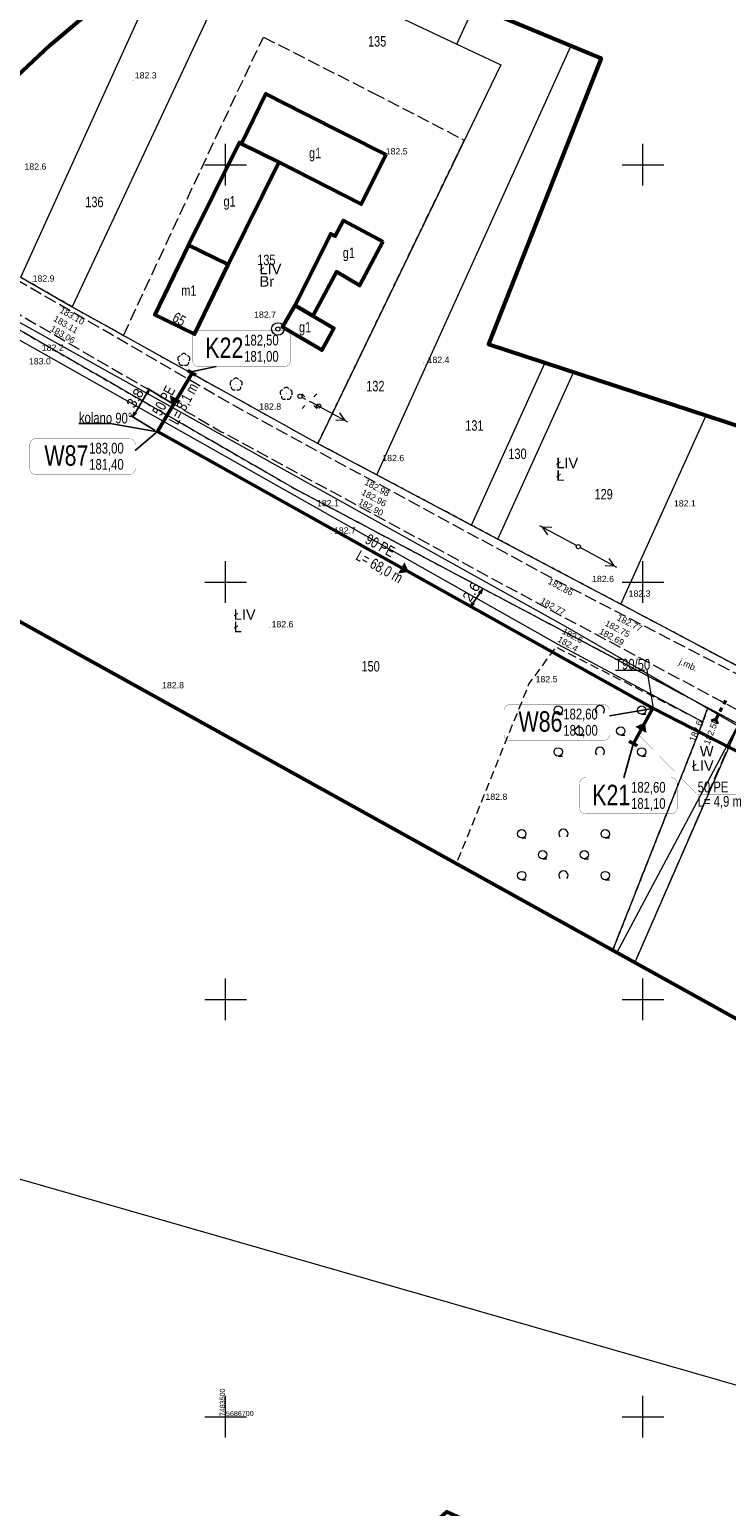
# Model space of a CAD drawing. Header units: metres. Extents: x 7482748 to 7484637, y 5684406 to 5687014.
# Tile 158 of 180: x 7483476 to 7483560, y 5686689 to 5686866. Entities that reach past the tile are written whole.
import ezdxf
from ezdxf.enums import TextEntityAlignment as Align
from ezdxf.lldxf.tags import DXFTag

# ---------------------------------------------------------------- set-up
doc = ezdxf.new("R2010")
doc.units = ezdxf.units.M
doc.header["$MEASUREMENT"] = 0
for name, pattern in [('1', [1.5, 1, -0.5]), ('KTJZ01_500', [2, 1.5, -0.5]), ('l217_500', [2, 1.5, -0.5]), ('l218_500', [1, 0.5, -0.5]), ('PTTL_500', [1.5, 1, -0.5])]:
    doc.linetypes.add(name, pattern=pattern)
for name, color, linetype, lineweight in [('.domiar', 250, 'Continuous', 9), ('.ks tłoczny', 104, 'Continuous', 50), ('_Dzialki', 7, 'Continuous', 0), ('_Dzialki_opis', 7, 'Continuous', 0), ('_Kontury', 7, 'Continuous', 0), ('_Kontury_opis', 7, 'Continuous', 0), ('_Podzial_sekcyjny_krzyze', 7, '1', 13), ('_Uzytki', 7, 'Continuous', 0), ('_Uzytki_opis', 7, 'Continuous', 0), ('_Zakres2', 7, 'Continuous', 0), ('BUIB05_01', 7, 'Continuous', 40), ('EGB_Adres', 7, 'Continuous', 0), ('EGB_Budynek', 7, 'Continuous', 0), ('EGB_Budynek_opis', 7, 'Continuous', 0), ('GES__SUSM01_01P', 7, 'Continuous', 13), ('GES__SUSM04_01P', 7, 'Continuous', 13), ('GES__SUSM05_01L', 7, 'Continuous', 13), ('GES__SUUS13_P', 7, 'Continuous', 13), ('PTTL04_P', 7, 'Continuous', 13), ('RTPW01_P', 7, 'Continuous', 0), ('RTPW02_P', 7, 'Continuous', 0), ('SUPE_L_3', 1, 'Continuous', 13)]:
    doc.layers.add(name, color=color, linetype=linetype, lineweight=lineweight)
doc.layers.add('_ramki_nieplotowane', color=7, linetype='Continuous', lineweight=0, plot=False)
doc.layers.add('IS_kanalizacja_sanitarna', color=7, linetype='SOLID', true_color=0x000000)
doc.layers.add('IS_Opisy_działek_Net', color=7, linetype='SOLID', true_color=0x000000)
doc.layers.add('IS_Węzeł_sieci_kanalizacyjnej_-_opisy', color=7, linetype='Continuous')
for name, color, linetype, lineweight, transparency in [('KTJZ01_O', 7, 'KTJZ01_500', 13, 0.5), ('KTJZ01_T', 7, 'Continuous', 13, 0.25), ('PTRW02_O', 7, 'Continuous', 13, 0.5), ('PTTL04_O', 7, 'PTTL_500', 13, 0.5), ('RTPW01_G', 7, 'Continuous', 13, 0.25), ('RTPW02_G', 7, 'Continuous', 13, 0.25)]:
    doc.layers.add(name, color=color, linetype=linetype, lineweight=lineweight, transparency=transparency)
doc.layers.add('OBOP02_01', color=7, linetype='Continuous', lineweight=13, true_color=0x008000)
doc.styles.get("Standard").update_dxf_attribs({"font": 'simplex.shx', "width": 0.75})
doc.styles.add('STYL_ARIAL', font='simplex.shx', dxfattribs={"width": 0.75, "oblique": 0.1})
doc.styles.add('Style-Arial', font='arial.ttf')
tags = doc.linetypes.add('SOLID', pattern=[10, 10, 0]).pattern_tags.tags
tags[6:7] = [DXFTag(74, 4), DXFTag(75, 0), DXFTag(340, '0'), DXFTag(46, 0.0), DXFTag(50, 0.0), DXFTag(44, 0.0), DXFTag(45, 0.0)]
tags[4:5] = [DXFTag(74, 4), DXFTag(75, 0), DXFTag(340, '0'), DXFTag(46, 0.0), DXFTag(50, 0.0), DXFTag(44, 0.0), DXFTag(45, 0.0)]
doc.dimstyles.get("Standard").update_dxf_attribs({"dimtxt": 0.18, "dimasz": 0.18, "dimexe": 0.18, "dimexo": 0.0625, "dimgap": 0.09, "dimtad": 0, "dimtih": 1, "dimtoh": 1, "dimdec": 4, "dimzin": 0, "dimdsep": 46, "dimtxsty": 'Standard', "dimcen": 0.09, "dimadec": 0, "dimazin": 0, "dimtfac": 1, "dimtdec": 4, "dimtofl": 0, "dimtmove": 0, "dimatfit": 3, "dimfxl": 0, "dimtolj": 1, "dimtzin": 0, "dimarcsym": 0})

# ---------------------------------------------------------------- blocks, each defined once
blk = doc.blocks.new('SUSM04_01')
at = {"layer": 'GES__SUSM04_01P', "linetype": 'Continuous', "lineweight": 13}
blk.add_circle((0, 0), 0.25, dxfattribs=at)
blk = doc.blocks.new('SUUS13')
at = {"layer": 'GES__SUUS13_P', "linetype": 'Continuous', "lineweight": 13}
for radius in [0.75, 0.25]:
    blk.add_circle((0, 0), radius, dxfattribs=at)
blk = doc.blocks.new('OBOP02_01')
at = {"layer": 'OBOP02_01', "linetype": 'Continuous', "lineweight": 13}
h = blk.add_hatch(color=256, dxfattribs=at)
edge = h.paths.add_edge_path()
edge.add_arc((0, 0), 0.05, 0, 360)
for centre, start, end in [((-0.38, 0.12), 102, 222), ((0, 0.4), 30, 150), ((0.38, 0.12), 318, 78), ((-0.24, -0.32), 174, 294), ((0.24, -0.32), 246, 6)]:
    blk.add_arc(centre, 0.35, start, end, dxfattribs=at)
blk = doc.blocks.new('RTPW01_1')
at = {"layer": 'RTPW02_P', "linetype": 'Continuous', "lineweight": 0}
h = blk.add_hatch(color=256, dxfattribs=at)
edge = h.paths.add_edge_path()
edge.add_arc((0, 0), 0.045, 0, 360)
blk = doc.blocks.new('RTPW01')
at = {"layer": 'RTPW01_P', "linetype": 'Continuous', "lineweight": 0}
h = blk.add_hatch(color=256, dxfattribs=at)
edge = h.paths.add_edge_path()
edge.add_arc((0, 0), 0.045, 0, 360)
blk = doc.blocks.new('RTPW01_3')
at = {"layer": 'RTPW02_P', "linetype": 'Continuous', "lineweight": 0}
h = blk.add_hatch(color=256, dxfattribs=at)
edge = h.paths.add_edge_path()
edge.add_arc((0, 0), 0.045, 0, 360)
blk = doc.blocks.new('RTPW01_2')
at = {"layer": 'RTPW01_P', "linetype": 'Continuous', "lineweight": 0}
h = blk.add_hatch(color=256, dxfattribs=at)
edge = h.paths.add_edge_path()
edge.add_arc((0, 0), 0.045, 0, 360)
blk = doc.blocks.new('PTTL04_1')
at = {"layer": 'PTTL04_P', "linetype": 'Continuous', "lineweight": 13}
for p, q in [((-5, 2), (-4.5, 2)), ((5, 2), (5.5, 2)), ((-2.5, -0.5), (-2, -0.5)), ((2.5, -0.5), (3, -0.5)), ((-5, -3), (-4.5, -3)), ((5, -3), (5.5, -3))]:
    blk.add_line(p, q, dxfattribs=at)
for centre in [(-5, 2.5), (5, 2.5), (-2.5, 0), (2.5, 0), (-5, -2.5), (5, -2.5)]:
    blk.add_circle(centre, 0.5, dxfattribs=at)
for centre in [(0, 2.5), (0, -2.5)]:
    blk.add_arc(centre, 0.55, 320.48, 219.52, dxfattribs=at)
blk = doc.blocks.new('SUSM01_01_1')
at = {"layer": 'GES__SUSM01_01P', "linetype": 'Continuous', "lineweight": 0}
for p, q in [((-0.53, 0.53), (-0.89, 0.88)), ((0.53, 0.53), (0.88, 0.89)), ((-0.53, -0.53), (-0.88, -0.89)), ((0.53, -0.53), (0.89, -0.88))]:
    blk.add_line(p, q, dxfattribs=at)
blk = doc.blocks.new('TerminatorOpen_0.5')
at = {"color": 0, "linetype": 'ByBlock', "lineweight": -2}
for q in [(-1, 0.25), (-1, 0), (-1, -0.25)]:
    blk.add_line((0, 0), q, dxfattribs=at)
blk = doc.blocks.new('*D820')
at = {"layer": '.domiar', "color": 0, "linetype": 'Continuous', "lineweight": -2, "transparency": 16777216}
for p, q in [((7483529.67, 5686797.51), (7483530.44, 5686798.69)), ((7483531, 5686799.05), (7483531.02, 5686799.04)), ((7483529.57, 5686796.85), (7483529.59, 5686796.84))]:
    blk.add_line(p, q, dxfattribs=at)
at = {"layer": 'Defpoints', "color": 0, "linetype": 'Continuous', "transparency": 16777216}
for p in [(7483530.75, 5686799.21), (7483530.77, 5686799.2), (7483529.32, 5686797.02)]:
    blk.add_point(p, dxfattribs=at)
at = {"layer": '.domiar', "color": 0, "linetype": 'Continuous', "lineweight": -2, "transparency": 16777216, "xscale": 0.61, "yscale": 0.61, "zscale": 0.61}
for p, rotation in [((7483530.77, 5686799.2), 56.87021546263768), ((7483529.34, 5686797), 236.8702154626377)]:
    blk.add_blockref('TerminatorOpen_0.5', p, dxfattribs=dict(at, rotation=rotation))
at = {"layer": '.domiar', "color": 0, "linetype": 'Continuous', "transparency": 16777216, "insert": (7483529.44, 5686798.83), "char_height": 1.2, "attachment_point": 5, "rotation": 56.8702, "style": 'Style-Arial'}
blk.add_mtext('\\A1;2.6', dxfattribs=at)
blk = doc.blocks.new('*D821')
at = {"layer": '.domiar', "color": 0, "linetype": 'Continuous', "lineweight": -2, "transparency": 16777216}
for p, q in [((7483493.53, 5686821.42), (7483490.58, 5686823.22)), ((7483489.18, 5686820.33), (7483490.52, 5686822.54)), ((7483491.56, 5686818.18), (7483488.61, 5686819.97))]:
    blk.add_line(p, q, dxfattribs=at)
at = {"layer": 'Defpoints', "color": 0, "linetype": 'Continuous', "transparency": 16777216}
for p in [(7483490.84, 5686823.06), (7483493.79, 5686821.27), (7483491.81, 5686818.02)]:
    blk.add_point(p, dxfattribs=at)
at = {"layer": '.domiar', "color": 0, "linetype": 'Continuous', "lineweight": -2, "transparency": 16777216, "xscale": 0.61, "yscale": 0.61, "zscale": 0.61}
for p, rotation in [((7483490.84, 5686823.06), 58.70603047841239), ((7483488.86, 5686819.81), 238.7060304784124)]:
    blk.add_blockref('TerminatorOpen_0.5', p, dxfattribs=dict(at, rotation=rotation))
at = {"layer": '.domiar', "color": 0, "linetype": 'Continuous', "transparency": 16777216, "insert": (7483489.15, 5686822.04), "char_height": 1.2, "attachment_point": 5, "rotation": 58.706, "style": 'Style-Arial'}
blk.add_mtext('\\A1;3.8', dxfattribs=at)

msp = doc.modelspace()

# ---------------------------------------------------------------- hatches: boundary and pattern name
at = {"layer": 'IS_kanalizacja_sanitarna', "linetype": 'Continuous', "ltscale": 0.01}
for points in [[(7483493.5119, 5686821.15895), (7483494.64838, 5686821.67944), (7483493.33044, 5686822.39571)], [(7483521.93451, 5686801.21648), (7483521.4275, 5686802.35904), (7483520.69569, 5686801.04967)], [(7483550.24163, 5686783.16965), (7483549.10335, 5686782.6531), (7483550.4188, 5686781.93227)]]:
    msp.add_hatch(color=256, dxfattribs=at).paths.add_polyline_path(points)

# ---------------------------------------------------------------- linework, layer by layer
at = {"layer": '.domiar', "linetype": 'Continuous'}
for points in [[(7483546.70321, 5686789.46523), (7483550.20553, 5686789.46523)], [(7483550.46141, 5686789.44883), (7483551.24907, 5686784.88639)]]:
    msp.add_lwpolyline(points, dxfattribs=at)
at = {"layer": '.ks tłoczny', "color": 111, "linetype": 'Continuous', "true_color": 0x70ffb8}
msp.add_lwpolyline([(7483491.82072, 5686818.04813), (7483495.98014, 5686825.04203)], dxfattribs=at)
at = {"layer": '.ks tłoczny', "linetype": 'Continuous'}
for points in [[(7483495.47586, 5686825.33602), (7483496.44174, 5686824.77496)], [(7483600.43, 5686763.21), (7483596.68602, 5686761.56718), (7483551.17538, 5686784.87461), (7483491.82072, 5686818.04813)], [(7483551.17538, 5686784.87461), (7483548.82732, 5686780.5896)], [(7483548.34874, 5686780.92678), (7483549.31462, 5686780.36572)]]:
    msp.add_lwpolyline(points, dxfattribs=at)
at = {"layer": '_Dzialki', "color": 96, "linetype": 'Continuous', "true_color": 0x008000, "flags": 128}
for points in [[(7483475.46, 5686836.53), (7483494.13, 5686877.73)], [(7483502, 5686876.61), (7483481.62, 5686832.97)], [(7483507.47, 5686874.02), (7483527.71, 5686864.46)], [(7483527.71, 5686864.46), (7483529.81, 5686869.09)], [(7483518.1, 5686812.86), (7483541.4, 5686864.28)], [(7483527.71, 5686864.46), (7483532.96, 5686861.99)], [(7483532.96, 5686861.99), (7483511.04, 5686816.61)], [(7483508.29, 5686811.18), (7483448.99, 5686845.35)], [(7483475.46, 5686836.53), (7483481.62, 5686832.97)], [(7483481.62, 5686832.97), (7483511.04, 5686816.61)], [(7483529.46, 5686806.84), (7483538.25, 5686826.24)], [(7483532.63, 5686805.15), (7483541.67, 5686825.1)], [(7483547.35, 5686797.36), (7483557.52, 5686819.81)], [(7483511.04, 5686816.61), (7483518.1, 5686812.86)], [(7483518.1, 5686812.86), (7483529.46, 5686806.84)], [(7483561.46, 5686782.99), (7483508.29, 5686811.18)], [(7483529.46, 5686806.84), (7483532.63, 5686805.15)], [(7483532.63, 5686805.15), (7483547.35, 5686797.36)], [(7483581.78, 5686779.12), (7483547.35, 5686797.36)], [(7483546.89, 5686755.59), (7483561.46, 5686782.99)]]:
    msp.add_lwpolyline(points, dxfattribs=at)
at = {"layer": '_Kontury', "color": 96, "linetype": 'l217_500', "true_color": 0x008000, "flags": 128}
for points in [[(7483498.87, 5686853.36), (7483504.53, 5686865.31)], [(7483504.53, 5686865.31), (7483517.65, 5686858.62)], [(7483517.65, 5686858.62), (7483528.59, 5686852.95)], [(7483487.75, 5686829.56), (7483498.87, 5686853.36)], [(7483528.59, 5686852.95), (7483511.04, 5686816.61)], [(7483508.29, 5686811.18), (7483448.99, 5686845.35)], [(7483475.46, 5686836.53), (7483481.62, 5686832.97)], [(7483481.62, 5686832.97), (7483487.75, 5686829.56)], [(7483487.75, 5686829.56), (7483511.04, 5686816.61)], [(7483511.04, 5686816.61), (7483518.1, 5686812.86)], [(7483518.1, 5686812.86), (7483529.46, 5686806.84)], [(7483557.76, 5686784.95), (7483508.29, 5686811.18)], [(7483529.46, 5686806.84), (7483532.63, 5686805.15)], [(7483532.63, 5686805.15), (7483547.35, 5686797.36)], [(7483547.35, 5686797.36), (7483561.16, 5686790.04)], [(7483557.2, 5686783.25), (7483557.76, 5686784.95)], [(7483561.46, 5686782.99), (7483557.76, 5686784.95)], [(7483546.38, 5686755.87), (7483557.2, 5686783.25)], [(7483549.03, 5686754.4), (7483561.46, 5686782.99)]]:
    msp.add_lwpolyline(points, dxfattribs=at)
at = {"layer": '_Podzial_sekcyjny_krzyze', "linetype": 'Continuous'}
for p, q in [((7483500, 5686847.5), (7483500, 5686852.5)), ((7483550, 5686847.5), (7483550, 5686852.5)), ((7483497.5, 5686850), (7483502.5, 5686850)), ((7483547.5, 5686850), (7483552.5, 5686850)), ((7483500, 5686797.5), (7483500, 5686802.5)), ((7483550, 5686797.5), (7483550, 5686802.5)), ((7483497.5, 5686800), (7483502.5, 5686800)), ((7483547.5, 5686800), (7483552.5, 5686800)), ((7483500, 5686747.5), (7483500, 5686752.5)), ((7483550, 5686747.5), (7483550, 5686752.5)), ((7483497.5, 5686750), (7483502.5, 5686750)), ((7483547.5, 5686750), (7483552.5, 5686750)), ((7483500, 5686697.5), (7483500, 5686702.5)), ((7483550, 5686697.5), (7483550, 5686702.5)), ((7483497.5, 5686700), (7483502.5, 5686700)), ((7483547.5, 5686700), (7483552.5, 5686700))]:
    msp.add_line(p, q, dxfattribs=at)
at = {"layer": '_ramki_nieplotowane', "color": 3, "linetype": 'Continuous', "lineweight": 0, "flags": 128}
msp.add_lwpolyline([(7483284.2, 5686345.82), (7483569.66, 5686263.79), (7483685.79, 5686667.94), (7483400.34, 5686749.97), (7483284.2, 5686345.82)], close=True, dxfattribs=at)
at = {"layer": '_Uzytki', "color": 96, "linetype": 'l218_500', "true_color": 0x008000, "flags": 128}
for points in [[(7483511.04, 5686816.61), (7483528.59, 5686852.95)], [(7483448.99, 5686845.35), (7483508.29, 5686811.18)], [(7483481.62, 5686832.97), (7483475.46, 5686836.53)], [(7483487.75, 5686829.56), (7483481.62, 5686832.97)], [(7483487.75, 5686829.56), (7483511.04, 5686816.61)], [(7483518.1, 5686812.86), (7483511.04, 5686816.61)], [(7483529.46, 5686806.84), (7483518.1, 5686812.86)], [(7483508.29, 5686811.18), (7483557.76, 5686784.95)], [(7483532.63, 5686805.15), (7483529.46, 5686806.84)], [(7483547.35, 5686797.36), (7483532.63, 5686805.15)], [(7483561.16, 5686790.04), (7483547.35, 5686797.36)], [(7483557.76, 5686784.95), (7483557.2, 5686783.25)], [(7483557.76, 5686784.95), (7483561.46, 5686782.99)], [(7483557.2, 5686783.25), (7483546.38, 5686755.87)]]:
    msp.add_lwpolyline(points, dxfattribs=at)
at = {"layer": '_Zakres2', "color": 250, "linetype": 'Continuous', "lineweight": 53, "flags": 128}
for points in [[(7483513.92, 5686875.68), (7483544.98, 5686862.79), (7483531.49, 5686828.5), (7483575.57, 5686814.08), (7483591.24, 5686850.79), (7483644.59, 5686834.07), (7483637.94, 5686794.82), (7483635.25, 5686775.52), (7483636.39, 5686774.59), (7483773.73, 5686699.26)], [(7483471.6, 5686531.78), (7483500.7, 5686585.49), (7483510.28, 5686603.07), (7483530.77, 5686641.06), (7483495.73, 5686660.69), (7483526.49, 5686688.62), (7483550.03, 5686677.97), (7483563.51, 5686682.46), (7483584.09, 5686734.97), (7483460.11, 5686803.68), (7483453.05, 5686809.1), (7483448.45, 5686815.31), (7483445.58, 5686822.49), (7483444.65, 5686830.17), (7483445.71, 5686837.82), (7483448.69, 5686844.96), (7483453.39, 5686851.09), (7483459.51, 5686855.82), (7483466.63, 5686858.83), (7483474.28, 5686859.92), (7483478.96, 5686864.35), (7483486.58, 5686870.79)]]:
    msp.add_lwpolyline(points, dxfattribs=at)
at = {"layer": 'BUIB05_01', "linetype": 'Continuous', "lineweight": 40}
for p, q in [((7483559.46, 5686784.93), (7483559.23, 5686784.48)), ((7483559.93, 5686785.81), (7483559.69, 5686785.37)), ((7483558.75, 5686783.57), (7483558.18, 5686783.39)), ((7483558.75, 5686783.57), (7483558.93, 5686783)), ((7483559, 5686784.04), (7483558.77, 5686783.6))]:
    msp.add_line(p, q, dxfattribs=at)
at = {"layer": 'EGB_Budynek', "color": 7, "linetype": 'Continuous', "lineweight": 53, "flags": 128}
for points in [[(7483519.19, 5686851.24), (7483516.24, 5686845.27), (7483506.39, 5686850.31), (7483501.91, 5686852.53), (7483504.81, 5686858.49), (7483509.36, 5686856.19), (7483519.19, 5686851.24)], [(7483501.91, 5686852.53), (7483506.39, 5686850.31), (7483500.31, 5686838.06), (7483495.54, 5686840.36), (7483501.64, 5686852.66), (7483501.91, 5686852.53)], [(7483518.85, 5686840.82), (7483516.04, 5686835.55), (7483513.29, 5686837.19), (7483510.43, 5686831.91), (7483508.34, 5686833.14), (7483512.59, 5686841.72), (7483513.12, 5686841.44), (7483514.13, 5686843.34), (7483518.85, 5686840.82)], [(7483500.31, 5686838.06), (7483496.28, 5686829.7), (7483491.52, 5686832.03), (7483495.54, 5686840.36), (7483500.31, 5686838.06)], [(7483510.43, 5686831.91), (7483512.97, 5686830.42), (7483511.51, 5686827.79), (7483506.82, 5686830.55), (7483508.34, 5686833.14), (7483510.43, 5686831.91)]]:
    msp.add_lwpolyline(points, dxfattribs=at)
at = {"layer": 'GES__SUSM05_01L', "linetype": 'Continuous', "lineweight": 13}
for p, q in [((7483509.13, 5686822.15), (7483509.58, 5686821.92)), ((7483510.02, 5686821.69), (7483510.46, 5686821.46)), ((7483510.91, 5686821.23), (7483511.15, 5686821.1))]:
    msp.add_line(p, q, dxfattribs=at)
for centre in [(7483508.91, 5686822.26), (7483511.15, 5686821.1)]:
    msp.add_circle(centre, 0.25, dxfattribs=at)
at = {"layer": 'IS_kanalizacja_sanitarna', "linetype": 'Continuous', "ltscale": 0.01, "const_width": 0.02}
for points in [[(7483495.48486, 5686824.5798), (7483495.30913, 5686824.6753)], [(7483493.5119, 5686821.15895), (7483494.64838, 5686821.67944), (7483493.33044, 5686822.39571), (7483493.5119, 5686821.15895)], [(7483493.57481, 5686821.0653), (7483493.39909, 5686821.1608)], [(7483521.93451, 5686801.21648), (7483521.4275, 5686802.35904), (7483520.69569, 5686801.04967), (7483521.93451, 5686801.21648)], [(7483550.24163, 5686783.16965), (7483549.10335, 5686782.6531), (7483550.4188, 5686781.93227), (7483550.24163, 5686783.16965)]]:
    msp.add_lwpolyline(points, dxfattribs=at)
at = {"layer": 'IS_Opisy_działek_Net', "linetype": 'Continuous', "ltscale": 0.01}
msp.add_lwpolyline([(7483491.81256, 5686818.01962), (7483486.14054, 5686819.0066), (7483482.41209, 5686819.0066)], dxfattribs=at)
at = {"layer": 'IS_Opisy_działek_Net', "linetype": 'Continuous', "ltscale": 0.01, "const_width": 0.02}
msp.add_lwpolyline([(7483549.4534, 5686781.7312), (7483556.5642, 5686774.5124), (7483564.2542, 5686774.5124)], dxfattribs=at)
at = {"layer": 'IS_Węzeł_sieci_kanalizacyjnej_-_opisy', "color": 18, "linetype": 'SOLID', "ltscale": 0.01, "true_color": 0x000000, "const_width": 0.03}
for points in [[(7483496.77258, 5686825.82126), (7483507.02258, 5686825.82126, 0.414214), (7483507.74258, 5686826.54126), (7483507.74258, 5686829.42126, 0.414214), (7483507.02258, 5686830.14126), (7483496.77258, 5686830.14126, 0.414214), (7483496.05258, 5686829.42126), (7483496.05258, 5686826.54126, 0.414214), (7483496.77258, 5686825.82126)], [(7483477.26112, 5686812.87777), (7483488.45112, 5686812.87777, 0.414214), (7483489.17112, 5686813.59777), (7483489.17112, 5686816.47777, 0.414214), (7483488.45112, 5686817.19777), (7483477.26112, 5686817.19777, 0.414214), (7483476.54112, 5686816.47777), (7483476.54112, 5686813.59777, 0.414214), (7483477.26112, 5686812.87777)], [(7483534.07228, 5686781.01417), (7483545.26228, 5686781.01417, 0.414214), (7483545.98228, 5686781.73417), (7483545.98228, 5686784.61417, 0.414214), (7483545.26228, 5686785.33417), (7483534.07228, 5686785.33417, 0.414214), (7483533.35228, 5686784.61417), (7483533.35228, 5686781.73417, 0.414214), (7483534.07228, 5686781.01417)], [(7483543.13652, 5686772.24267), (7483553.38652, 5686772.24267, 0.414214), (7483554.10652, 5686772.96267), (7483554.10652, 5686775.84267, 0.414214), (7483553.38652, 5686776.56267), (7483543.13652, 5686776.56267, 0.414214), (7483542.41652, 5686775.84267), (7483542.41652, 5686772.96267, 0.414214), (7483543.13652, 5686772.24267)]]:
    msp.add_lwpolyline(points, format="xyb", dxfattribs=at)
at = {"layer": 'IS_Węzeł_sieci_kanalizacyjnej_-_opisy', "color": 18, "linetype": 'SOLID', "ltscale": 0.01, "true_color": 0x000000}
for points in [[(7483498.86913, 5686825.82126), (7483495.68058, 5686825.14936)], [(7483489.17112, 5686815.78008), (7483491.82072, 5686818.04717)], [(7483545.98228, 5686783.97714), (7483551.17538, 5686784.87367)], [(7483547.69596, 5686776.56267), (7483548.82732, 5686780.58867)]]:
    msp.add_lwpolyline(points, dxfattribs=at)
at = {"layer": 'KTJZ01_O', "linetype": 'KTJZ01_500', "lineweight": 13, "flags": 128}
for points in [[(7483616.87, 5686763.18), (7483614.7, 5686761.55), (7483612.63, 5686761.63), (7483610.57, 5686762.36), (7483573.63, 5686782.59), (7483538.95, 5686800.54), (7483501.48, 5686820.87), (7483468.03, 5686840.23), (7483452.08, 5686849.38)], [(7483449.97, 5686846.62), (7483466.13, 5686837.36), (7483499.48, 5686818.02), (7483537.47, 5686797.44), (7483571.56, 5686779.21), (7483602.03, 5686763.01), (7483608.65, 5686758.95), (7483611.45, 5686756.76), (7483613.29, 5686753.85)]]:
    msp.add_lwpolyline(points, dxfattribs=at)
at = {"layer": 'PTRW02_O', "linetype": 'Continuous', "lineweight": 13, "flags": 128}
for points in [[(7483549.04, 5686754.4), (7483561.43, 5686782.72), (7483540.73, 5686794.66), (7483473.28, 5686832.24), (7483449.41, 5686845.9)], [(7483448.37, 5686844.19), (7483472.24, 5686830.69), (7483539.82, 5686792.55), (7483557.19, 5686783.25), (7483546.37, 5686755.87)]]:
    msp.add_lwpolyline(points, dxfattribs=at)
at = {"layer": 'PTTL04_O', "linetype": 'PTTL_500', "lineweight": 13, "flags": 128}
msp.add_lwpolyline([(7483546.37, 5686755.87), (7483557.19, 5686783.25), (7483539.55, 5686792.22), (7483536.35, 5686787.83), (7483530.73, 5686773.91), (7483527.64, 5686766.26)], dxfattribs=at)
at = {"layer": 'SUPE_L_3', "linetype": 'Continuous'}
for p, q in [((7483514.65, 5686819.18), (7483510.25, 5686821.56)), ((7483514.34, 5686819.35), (7483513.7, 5686820.27)), ((7483514.34, 5686819.35), (7483513.22, 5686819.39)), ((7483542.05, 5686804.37), (7483537.65, 5686806.75)), ((7483538.6, 5686805.66), (7483537.96, 5686806.58)), ((7483539.08, 5686806.54), (7483537.96, 5686806.58)), ((7483546.89, 5686801.75), (7483542.49, 5686804.13)), ((7483546.58, 5686801.92), (7483545.46, 5686801.95)), ((7483546.58, 5686801.92), (7483545.94, 5686802.83))]:
    msp.add_line(p, q, dxfattribs=at)

# ---------------------------------------------------------------- block references
at = {"layer": 'GES__SUSM01_01P', "linetype": 'Continuous', "lineweight": 0}
msp.add_blockref('SUSM01_01_1', (7483510.03, 5686821.68), dxfattribs=at)
at = {"layer": 'GES__SUSM04_01P', "linetype": 'Continuous', "lineweight": 13}
msp.add_blockref('SUSM04_01', (7483542.27, 5686804.25), dxfattribs=at)
at = {"layer": 'GES__SUUS13_P', "linetype": 'Continuous', "lineweight": 13}
msp.add_blockref('SUUS13', (7483506.26, 5686830.32), dxfattribs=at)
at = {"layer": 'OBOP02_01', "linetype": 'Continuous', "lineweight": 13}
for p in [(7483494.99, 5686826.64), (7483501.25, 5686823.69), (7483507.26, 5686822.57)]:
    msp.add_blockref('OBOP02_01', p, dxfattribs=at)
at = {"layer": 'PTTL04_P', "linetype": 'Continuous', "lineweight": 13}
for p in [(7483544.85, 5686782.16), (7483540.48, 5686767.34)]:
    msp.add_blockref('PTTL04_1', p, dxfattribs=at)
at = {"layer": 'RTPW01_P', "linetype": 'Continuous', "lineweight": 0}
for name, p in [('RTPW01_2', (7483488.91, 5686860.08)), ('RTPW01', (7483519.18, 5686851.24)), ('RTPW01', (7483476.87, 5686836.01)), ('RTPW01_2', (7483503.14, 5686831.67)), ('RTPW01_2', (7483478.07, 5686828.4)), ('RTPW01_2', (7483523.69, 5686826.26)), ('RTPW01', (7483504.03, 5686820.66)), ('RTPW01_2', (7483518.37, 5686814.41)), ('RTPW01_2', (7483553.36, 5686809.06)), ('RTPW01_2', (7483512.45, 5686808.79)), ('RTPW01_2', (7483512.69, 5686805.82)), ('RTPW01', (7483543.91, 5686800)), ('RTPW01_2', (7483548.07, 5686798.19)), ('RTPW01_2', (7483505.22, 5686794.58)), ('RTPW01', (7483540.73, 5686794.66)), ('RTPW01', (7483539.82, 5686792.55)), ('RTPW01_2', (7483536.35, 5686787.83)), ('RTPW01', (7483492.38, 5686787.27)), ('RTPW01', (7483557.19, 5686783.25)), ('RTPW01_2', (7483530.73, 5686773.91))]:
    msp.add_blockref(name, p, dxfattribs=at)
at = {"layer": 'RTPW02_P', "linetype": 'Continuous', "lineweight": 0}
for name, p in [('RTPW01_3', (7483480.25, 5686833.03)), ('RTPW01_3', (7483479.47, 5686831.58)), ('RTPW01_3', (7483478.89, 5686830.02)), ('RTPW01_3', (7483516.92, 5686812.43)), ('RTPW01_3', (7483516.24, 5686810.72)), ('RTPW01_3', (7483515.9, 5686809.19)), ('RTPW01_1', (7483538.95, 5686800.54)), ('RTPW01_1', (7483537.47, 5686797.44)), ('RTPW01_3', (7483545.4, 5686795.17)), ('RTPW01_3', (7483547.23, 5686796.08)), ('RTPW01_3', (7483544.69, 5686793.71)), ('RTPW01_1', (7483558.75, 5686783.57))]:
    msp.add_blockref(name, p, dxfattribs=at)

# ---------------------------------------------------------------- texts
at = {"layer": '_Dzialki_opis', "color": 96, "true_color": 0x008000, "char_height": 1.25, "attachment_point": 7, "line_spacing_factor": 0.6, "style": 'STYL_ARIAL'}
for s, insert in [('\\fArial|b0|i0|c238238|p39;135', (7483517.06, 5686864.15)), ('\\fArial|b0|i0|c238238|p39;136', (7483483.18, 5686844.9)), ('\\fArial|b0|i0|c238238|p39;135', (7483503.78, 5686837.96)), ('\\fArial|b0|i0|c238238|p39;132', (7483516.85, 5686822.84)), ('\\fArial|b0|i0|c238238|p39;131', (7483528.71, 5686818.12)), ('\\fArial|b0|i0|c238238|p39;130', (7483533.88, 5686814.73)), ('\\fArial|b0|i0|c238238|p39;129', (7483544.2, 5686809.89)), ('\\fArial|b0|i0|c238238|p39;150', (7483516.28, 5686789.27))]:
    msp.add_mtext(s, dxfattribs=dict(at, insert=insert))
at = {"layer": '_Kontury_opis', "color": 96, "linetype": 'Continuous', "lineweight": 13, "true_color": 0x008000, "style": 'Style-Arial'}
for p in [(7483504.06, 5686836.89), (7483539.62, 5686813.64), (7483500.97, 5686795.49), (7483555.86, 5686777.39)]:
    msp.add_text('ŁIV', height=1.25, dxfattribs=at).set_placement(p)
at = {"layer": '_Podzial_sekcyjny_krzyze', "color": 7, "linetype": 'Continuous', "lineweight": 30, "style": 'Style-Arial'}
msp.add_text('7483500', height=0.61, rotation=90, dxfattribs=at).set_placement((7483499.91, 5686700.06))
msp.add_text('5686700', height=0.61, dxfattribs=at).set_placement((7483500.04, 5686700.08))
at = {"layer": '_Uzytki_opis', "color": 96, "linetype": 'Continuous', "lineweight": 13, "true_color": 0x008000, "style": 'Style-Arial'}
for s, p in [('Br', (7483504.06, 5686835.4)), ('Ł', (7483539.62, 5686812.14)), ('Ł', (7483500.97, 5686794)), ('W', (7483556.82, 5686779.12))]:
    msp.add_text(s, height=1.25, dxfattribs=at).set_placement(p)
at = {"layer": 'EGB_Adres', "insert": (7483494.12, 5686830.95), "char_height": 1.25, "attachment_point": 8, "rotation": 330.6109885, "line_spacing_factor": 0.6, "style": 'STYL_ARIAL'}
msp.add_mtext('\\fArial|b0|i0|c238238|p39;65', dxfattribs=at)
at = {"layer": 'EGB_Budynek_opis', "color": 7, "char_height": 1.25, "attachment_point": 7, "line_spacing_factor": 0.6, "style": 'STYL_ARIAL'}
for s, insert in [('\\fArial|b0|i0|c238238|p39;g1', (7483509.99, 5686850.41)), ('\\fArial|b0|i0|c238238|p39;g1', (7483499.74, 5686844.62)), ('\\fArial|b0|i0|c238238|p39;g1', (7483514.03, 5686838.45)), ('\\fArial|b0|i0|c238238|p39;m1', (7483494.68, 5686834.31)), ('\\fArial|b0|i0|c238238|p39;g1', (7483508.79, 5686829.55))]:
    msp.add_mtext(s, dxfattribs=dict(at, insert=insert))
at = {"layer": 'IS_Opisy_działek_Net', "linetype": 'Continuous', "ltscale": 0.01, "char_height": 1.2888}
for s, insert, attachment_point, rotation in [('\\fArial|b0|i0;', (7483495.60211, 5686825.93102), 7, 61.5), ('\\fArial|b0|i0;', (7483495.60211, 5686825.93102), 7, 61.5), ('\\fArial|b0|i0;', (7483496.74772, 5686826.04864), 1, 61.5), ('\\fArial|b0|i0;', (7483496.74772, 5686826.04864), 1, 61.5), ('\\fArial|b0|i0;L= 8,1 m', (7483493.10909, 5686819.35351), 1, 61.5), ('{\\fArial|b0|i0|c238|p34;50 PE}', (7483492.27386, 5686819.807), 7, 61.5), ('{\\fArial|b0|i0|c238|p34;kolano 90%%D}', (7483482.42571, 5686820.34749), 1, 359.4046962), ('{\\fArial|b0|i0|c238|p34;90 PE}', (7483516.58133, 5686804.71497), 7, 330.8), ('\\fArial|b0|i0;L= 68,0 m', (7483516.11767, 5686803.88534), 1, 330.8), ('\\fArial|b0|i0;', (7483522.66554, 5686801.31448), 7, 330.8), ('\\fArial|b0|i0;', (7483522.66554, 5686801.31448), 7, 330.8), ('\\fArial|b0|i0;', (7483523.63346, 5686799.68474), 1, 330.8), ('\\fArial|b0|i0;', (7483523.63346, 5686799.68474), 1, 330.8), ('{\\fArial|b0|i0|c238|p34;T90/50}', (7483546.68123, 5686790.82419), 1, 359.4046962)]:
    msp.add_mtext(s, dxfattribs=dict(at, insert=insert, attachment_point=attachment_point, rotation=rotation))
for s, insert, attachment_point in [('{\\fArial|b0|i0|c238|p34;50 PE}', (7483556.5642, 5686774.786), 7), ('\\fArial|b0|i0;L= 4,9 m', (7483556.5642, 5686774.3756), 1)]:
    msp.add_mtext(s, dxfattribs=dict(at, insert=insert, attachment_point=attachment_point))
at = {"layer": 'IS_Węzeł_sieci_kanalizacyjnej_-_opisy', "color": 18, "linetype": 'SOLID', "ltscale": 0.01, "true_color": 0x000000}
for s, insert, char_height, attachment_point in [('\\fArial|b0|i0;K22', (7483502.12258, 5686826.84966), 2.448, 9), ('\\fArial|b0|i0;182,50', (7483502.22258, 5686828.10486), 1.2888, 7), ('\\fArial|b0|i0;181,00', (7483502.22258, 5686827.69446), 1.2888, 1), ('\\fArial|b0|i0;W87', (7483483.55112, 5686813.90617), 2.448, 9), ('\\fArial|b0|i0;183,00', (7483483.65112, 5686815.16137), 1.2888, 7), ('\\fArial|b0|i0;181,40', (7483483.65112, 5686814.75097), 1.2888, 1), ('\\fArial|b0|i0;W86', (7483540.36228, 5686782.04257), 2.448, 9), ('\\fArial|b0|i0;182,60', (7483540.46228, 5686783.29777), 1.2888, 7), ('\\fArial|b0|i0;181,00', (7483540.46228, 5686782.88737), 1.2888, 1), ('\\fArial|b0|i0;K21', (7483548.48652, 5686773.27107), 2.448, 9), ('\\fArial|b0|i0;182,60', (7483548.58652, 5686774.52627), 1.2888, 7), ('\\fArial|b0|i0;181,10', (7483548.58652, 5686774.11587), 1.2888, 1)]:
    msp.add_mtext(s, dxfattribs=dict(at, insert=insert, char_height=char_height, attachment_point=attachment_point))
at = {"layer": 'KTJZ01_T', "linetype": 'Continuous', "lineweight": 13, "style": 'Style-Arial'}
msp.add_text('j.mb.', height=0.75, rotation=335.21, dxfattribs=at).set_placement((7483554.27, 5686790.21))
at = {"layer": 'RTPW01_G', "linetype": 'Continuous', "lineweight": 13, "style": 'Style-Arial'}
for s, p in [('182.3', (7483489.11, 5686860.34)), ('182.5', (7483519.18, 5686851.24)), ('182.6', (7483475.89, 5686849.41)), ('182.9', (7483476.87, 5686836.01)), ('182.7', (7483503.41, 5686831.67)), ('182.2', (7483477.97, 5686827.71)), ('183.0', (7483476.43, 5686826.08)), ('182.4', (7483524.2, 5686826.26)), ('182.8', (7483504.03, 5686820.66)), ('182.6', (7483518.77, 5686814.49)), ('182.1', (7483510.95, 5686809.09)), ('182.1', (7483553.72, 5686809.06)), ('182.7', (7483512.98, 5686805.82)), ('182.6', (7483543.91, 5686800)), ('182.3', (7483548.29, 5686798.25)), ('182.6', (7483505.5, 5686794.58)), ('182.8', (7483492.38, 5686787.27)), ('182.5', (7483537.14, 5686788)), ('182.8', (7483531.13, 5686773.91))]:
    msp.add_text(s, height=0.75, dxfattribs=at).set_placement(p)
for s, rotation, p in [('182.4', 330.12, (7483540.06, 5686793.57)), ('182.6', 331.42, (7483540.61, 5686794.54))]:
    msp.add_text(s, height=0.75, rotation=rotation, dxfattribs=at).set_placement(p, align=Align.TOP_LEFT)
msp.add_text('182.6', height=0.75, rotation=68.26, dxfattribs=at).set_placement((7483557.19, 5686783.25), align=Align.RIGHT)
at = {"layer": 'RTPW02_G', "linetype": 'Continuous', "lineweight": 13, "style": 'Style-Arial'}
for s, rotation, p in [('183.10', 330.26, (7483480.02, 5686832.37)), ('183.06', 329.89, (7483478.9, 5686830.16)), ('183.11', 329.89, (7483479.28, 5686831.35)), ('182.96', 331.55, (7483516.2, 5686810.52)), ('182.98', 331.52, (7483516.56, 5686811.74)), ('182.90', 331.55, (7483515.82, 5686809.4)), ('182.86', 331.96, (7483538.55, 5686799.84)), ('182.77', 331.21, (7483537.63, 5686797.52)), ('182.75', 331.86, (7483545.37, 5686794.84)), ('182.77', 332.63, (7483546.81, 5686795.49)), ('182.69', 331.86, (7483544.67, 5686793.87))]:
    msp.add_text(s, height=0.75, rotation=rotation, dxfattribs=at).set_placement(p)
msp.add_text('182.58', height=0.75, rotation=69.23, dxfattribs=at).set_placement((7483558.75, 5686783.57), align=Align.MIDDLE_RIGHT)

# ---------------------------------------------------------------- dimensions: what is measured, and where the dimension line sits
at = {"layer": '.domiar', "color": 7, "linetype": 'Continuous'}
for base, p1, p2, angle, picture, middle in [((7483490.83584, 5686823.05948), (7483491.81256, 5686818.01962), (7483493.78602, 5686821.26617), 58.7060305, '*D821', (7483489.93018, 5686821.56958)), ((7483530.76913, 5686799.2), (7483529.31629, 5686797.01621), (7483530.74975, 5686799.21264), 56.8702155, '*D820', (7483530.20537, 5686798.33617))]:
    dim = msp.add_linear_dim(base=base, p1=p1, p2=p2, angle=angle, dimstyle='Standard', override={"dimtxt": 1.2, "dimasz": 0.61, "dimexe": 0.3, "dimexo": 0.3, "dimgap": 0.3, "dimtad": 1, "dimtih": 0, "dimtoh": 0, "dimdec": 1, "dimzin": 11, "dimdsep": 0, "dimtxsty": 'Style-Arial', "dimblk": 'TerminatorOpen_0.5', "dimadec": 4, "dimazin": 3, "dimtdec": 1, "dimatfit": 1, "dimldrblk": 'TerminatorOpen_0.5', "dimfrac": 2, "dimtzin": 11}, dxfattribs=at)
    dim.commit()
    dim.dimension.update_dxf_attribs({"geometry": picture, "text_midpoint": middle, "dimtype": 161})

doc.saveas('drawing.dxf')
